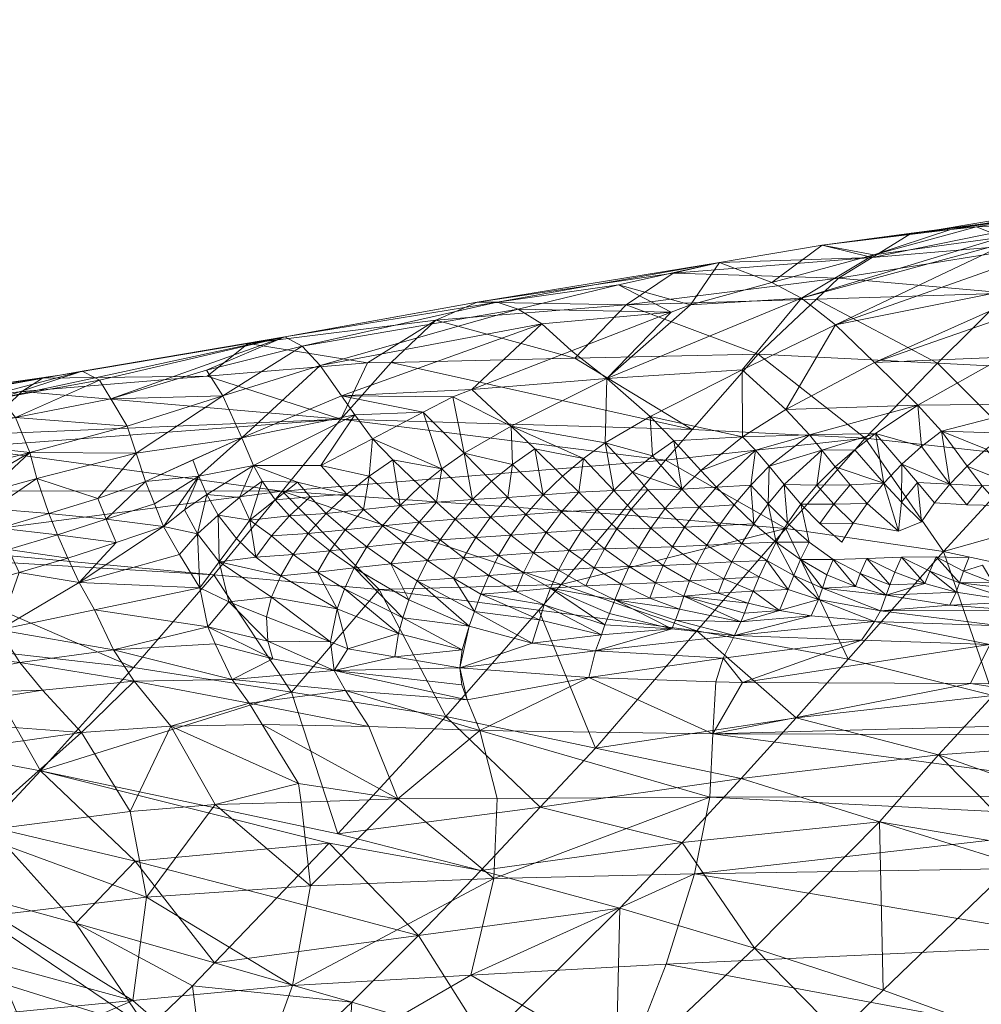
# Model space of a CAD drawing. Header units: millimetres. Extents: x -1219 to 1219, y -1219 to 1219.
# Tile 33 of 53: x 30 to 40, y 2 to 12. Entities that reach past the tile are written whole.
import ezdxf

# ---------------------------------------------------------------- set-up
doc = ezdxf.new("R2010")
doc.units = ezdxf.units.MM
doc.layers.add('A-DOOR', color=31, linetype='Continuous')
doc.layers.add('G-IMPT', color=8, linetype='Continuous')

# ---------------------------------------------------------------- blocks, each defined once
blk = doc.blocks.new('AJsmall2 - 3D View - _3D__dwg_AJsmall_AJsmall_193151 - AJsmall_AJsmall_193151-193211-_3D_-3459-View 1')
at = {"layer": 'G-IMPT', "lineweight": 9}
mesh = blk.add_polyface(dxfattribs=at)
corners = [(41.596, 11.751, 99.804), (40.478, 11.566, 100.133), (42.08, 11.622, 101.94), (40.747, 11.456, 101.2), (40.85, 11.415, 101.604), (41.039, 11.259, 102.28), (41.349, 11.004, 103.388), (40.81, 10.869, 93.707), (38.792, 10.806, 94.136), (39.026, 11.026, 94.842), (40.206, 11.54, 99.088), (41.52, 11.425, 95.566), (39.379, 11.244, 96.066), (42.182, 11.812, 97.481), (39.794, 11.5, 97.503), (39.939, 11.514, 98.06), (42.474, 11.938, 98.463), (40.068, 10.13, 91.884), (41.92, 10.036, 91.503), (42.783, 10.807, 93.236), (40.763, 10.194, 104.836), (41.704, 10.652, 104.492), (41.509, 10.872, 103.96), (38.718, 9.375, 104.852), (39.414, 9.388, 105.267), (39.861, 9.689, 105.126), (39.403, 10.136, 104.043), (38.993, 10.535, 102.947), (40.109, 9.413, 105.662), (39.897, 9.252, 105.721), (40.198, 8.856, 106.195), (41.222, 9.701, 105.919), (41.268, 9.248, 106.515), (41.473, 9.42, 106.451), (41.577, 8.844, 106.973), (41.75, 9.035, 106.959), (41.94, 9.214, 106.914), (40.38, 9.045, 106.179), (40.579, 9.225, 106.134), (40.79, 9.394, 106.069), (39.693, 9.067, 105.767), (41.07, 9.051, 106.567), (39.396, 11.271, 100.442), (38.635, 10.814, 101.847), (42.109, 10.193, 105.598), (42.338, 9.934, 106.224), (41.05, 9.147, 89.867), (39.305, 9.34, 90.221), (38.851, 11.374, 98.336)]
mesh.append_faces([[corners[k] for k in face] for face in [(0, 1, 2), (2, 1, 3), (2, 3, 4), (4, 5, 2), (2, 5, 6), (7, 8, 9), (10, 1, 0), (7, 9, 11), (11, 9, 12), (13, 11, 12), (13, 12, 14), (13, 14, 15), (16, 13, 15), (16, 15, 10), (10, 0, 16), (17, 8, 7), (17, 7, 18), (19, 7, 11), (20, 21, 22), (23, 24, 25), (26, 20, 22), (26, 22, 6), (26, 6, 27), (28, 29, 30), (31, 32, 33), (33, 32, 34), (33, 35, 36), (31, 20, 25), (25, 20, 26), (28, 37, 38), (28, 38, 39), (24, 40, 29), (24, 29, 25), (25, 29, 28), (25, 28, 31), (31, 28, 39), (31, 39, 32), (32, 39, 41), (1, 42, 3), (3, 42, 43), (3, 43, 4), (4, 43, 27), (4, 27, 5), (5, 27, 6), (21, 20, 44), (44, 20, 31), (45, 31, 33), (46, 47, 17), (46, 17, 18), (10, 15, 48), (42, 1, 10), (42, 10, 48), (15, 14, 48), (48, 14, 12)]])
mesh = blk.add_polyface(dxfattribs=at)
corners = [(38.177, 10.226, 92.273), (38.792, 10.806, 94.136), (40.068, 10.13, 91.884), (38.453, 8.852, 105.166), (38.629, 8.646, 105.368), (38.797, 8.845, 105.39), (38.295, 9.044, 104.937), (38.848, 9.214, 105.12), (38.013, 9.355, 104.437), (38.149, 9.212, 104.692), (38.718, 9.375, 104.852), (37.039, 9.568, 103.499), (37.291, 9.311, 104.033), (37.574, 8.999, 104.535), (38.988, 9.036, 105.373), (39.195, 9.218, 105.329), (38.471, 9.643, 104.313), (39.861, 9.689, 105.126), (38.009, 10.06, 103.237), (39.396, 11.271, 100.442), (38.321, 10.979, 100.749), (38.635, 10.814, 101.847), (37.464, 10.746, 100.993), (38.974, 8.643, 105.589), (39.146, 8.848, 105.6), (39.502, 8.864, 105.793), (39.414, 9.388, 105.267), (39.403, 10.136, 104.043), (38.993, 10.535, 102.947), (36.585, 9.97, 102.419), (38.283, 8.648, 105.145), (38.101, 8.846, 104.953), (37.738, 8.824, 104.754), (37.375, 8.803, 104.552), (37.066, 9.154, 104.081), (38.468, 8.389, 88.645), (37.203, 9.109, 89.847), (39.305, 9.34, 90.221), (37.483, 9.431, 90.546), (37.283, 11.079, 96.512), (39.379, 11.244, 96.066), (39.026, 11.026, 94.842), (36.786, 10.745, 94.499), (38.851, 11.374, 98.336), (37.771, 11.189, 98.606), (36.706, 10.954, 98.866), (36.247, 10.182, 92.56)]
mesh.append_faces([[corners[k] for k in face] for face in [(0, 1, 2), (3, 4, 5), (6, 3, 7), (8, 9, 10), (11, 12, 8), (8, 12, 13), (8, 13, 9), (3, 5, 7), (7, 5, 14), (7, 14, 15), (16, 10, 17), (10, 16, 8), (8, 16, 18), (8, 18, 11), (19, 20, 21), (21, 20, 22), (5, 23, 24), (5, 24, 14), (14, 24, 25), (14, 25, 15), (7, 15, 26), (10, 7, 26), (7, 10, 6), (6, 10, 9), (17, 27, 16), (16, 27, 28), (16, 28, 18), (18, 28, 21), (18, 21, 29), (29, 21, 22), (30, 3, 6), (30, 6, 31), (31, 6, 9), (31, 9, 32), (32, 9, 13), (32, 13, 33), (33, 13, 12), (33, 12, 34), (35, 36, 37), (36, 38, 37), (37, 38, 0), (37, 0, 2), (39, 40, 41), (39, 41, 42), (20, 19, 43), (20, 43, 44), (22, 20, 44), (22, 44, 45), (41, 1, 42), (42, 1, 0), (44, 43, 40), (44, 40, 39), (46, 0, 38)]])
mesh = blk.add_polyface(dxfattribs=at)
corners = [(36.585, 9.97, 102.419), (36.211, 10.26, 101.306), (35.162, 9.853, 101.568), (37.262, 10.668, 101.044), (35.54, 8.715, 103.482), (35.369, 8.885, 103.266), (35.167, 8.693, 103.259), (36.657, 8.79, 104.113), (37.016, 8.795, 104.336), (36.854, 8.981, 104.109), (37.375, 8.803, 104.552), (34.844, 9.018, 102.804), (35.08, 9.183, 102.772), (35.59, 9.063, 103.244), (35.914, 8.742, 103.695), (36.566, 9.29, 103.611), (35.575, 9.467, 102.669), (36.337, 9.125, 103.656), (35.824, 9.227, 103.201), (36.118, 8.941, 103.687), (37.066, 9.154, 104.081), (36.289, 8.772, 103.901), (34.96, 9.775, 101.619), (37.039, 9.568, 103.499), (38.009, 10.06, 103.237), (36.841, 8.593, 104.309), (37.197, 8.599, 104.534), (37.464, 10.746, 100.993), (37.291, 9.311, 104.033), (36.706, 10.954, 98.866), (35.899, 10.546, 100.224), (35.65, 10.698, 99.112), (35.428, 10.774, 98.008), (37.771, 11.189, 98.606), (35.217, 10.774, 96.921), (36.786, 10.745, 94.499), (38.177, 10.226, 92.273), (36.247, 10.182, 92.56), (37.283, 11.079, 96.512), (34.784, 10.583, 94.825), (34.313, 10.138, 92.847), (33.565, 10.106, 99.521), (37.203, 9.109, 89.847), (36.719, 8.534, 88.928), (33.165, 8.78, 89.301), (37.483, 9.431, 90.546), (33.78, 9.539, 91.013)]
mesh.append_faces([[corners[k] for k in face] for face in [(0, 1, 2), (3, 1, 0), (4, 5, 6), (7, 8, 9), (9, 8, 10), (11, 6, 12), (12, 6, 5), (12, 5, 13), (13, 5, 4), (13, 4, 14), (15, 16, 17), (17, 16, 18), (17, 18, 19), (10, 20, 9), (9, 20, 15), (7, 9, 15), (7, 15, 17), (7, 17, 21), (21, 17, 19), (21, 19, 14), (14, 19, 18), (14, 18, 13), (13, 18, 16), (13, 16, 12), (12, 16, 22), (23, 24, 0), (7, 25, 8), (8, 26, 10), (0, 27, 3), (20, 28, 23), (20, 23, 15), (15, 23, 0), (15, 0, 16), (16, 0, 2), (16, 2, 22), (27, 29, 3), (2, 1, 30), (30, 1, 3), (31, 30, 3), (31, 3, 29), (31, 29, 32), (32, 29, 33), (34, 32, 33), (35, 36, 37), (33, 38, 34), (34, 38, 35), (34, 35, 39), (39, 35, 37), (39, 37, 40), (31, 41, 30), (42, 43, 44), (45, 42, 46), (45, 46, 40), (45, 40, 37)]])
mesh = blk.add_polyface(dxfattribs=at)
corners = [(33.091, 8.69, 101.872), (33.457, 8.72, 102.143), (33.324, 8.877, 101.886), (33.845, 8.749, 102.375), (34.791, 8.667, 103.031), (34.618, 8.833, 102.819), (34.408, 8.631, 102.808), (34.844, 9.018, 102.804), (35.08, 9.183, 102.772), (34.648, 9.612, 101.677), (34.116, 9.334, 101.776), (34.33, 9.113, 102.33), (34.96, 9.775, 101.619), (34.081, 8.938, 102.364), (33.571, 9.05, 101.878), (35.167, 8.693, 103.259), (34.019, 8.587, 102.585), (32.372, 9.992, 93.001), (32.805, 10.337, 95.059), (34.063, 10.133, 92.884), (32.823, 8.474, 101.856), (32.953, 8.887, 101.667), (32.715, 8.714, 101.654), (32.862, 9.053, 101.403), (32.37, 8.746, 101.385), (33.928, 9.586, 101.245), (32.737, 9.342, 100.825), (32.224, 9.112, 100.841), (32.286, 8.94, 101.125), (33.787, 9.785, 100.678), (33.191, 10.406, 97.225), (32.366, 10.055, 98.45), (33.375, 10.31, 98.361), (32.54, 9.786, 99.635), (33.565, 10.106, 99.521), (34.784, 10.583, 94.825), (34.313, 10.138, 92.847), (35.217, 10.774, 96.921), (35.428, 10.774, 98.008), (35.65, 10.698, 99.112), (35.899, 10.546, 100.224), (35.162, 9.853, 101.568), (33.78, 9.539, 91.013), (37.203, 9.109, 89.847), (33.165, 8.78, 89.301)]
mesh.append_faces([[corners[k] for k in face] for face in [(0, 1, 2), (2, 1, 3), (4, 5, 6), (7, 8, 9), (7, 9, 10), (7, 10, 11), (8, 12, 9), (13, 11, 10), (13, 10, 14), (13, 14, 3), (7, 4, 15), (4, 7, 5), (11, 5, 7), (5, 11, 6), (6, 11, 13), (6, 13, 16), (16, 13, 3), (17, 18, 19), (20, 0, 21), (20, 21, 22), (0, 2, 21), (23, 21, 2), (22, 21, 23), (22, 23, 24), (14, 10, 25), (14, 25, 23), (26, 27, 28), (25, 26, 23), (23, 26, 28), (23, 28, 24), (29, 9, 12), (30, 31, 32), (32, 31, 33), (32, 33, 34), (34, 33, 26), (34, 26, 29), (29, 26, 25), (29, 25, 9), (9, 25, 10), (35, 36, 19), (35, 19, 18), (37, 35, 18), (37, 18, 30), (38, 37, 30), (38, 30, 32), (39, 38, 32), (39, 32, 34), (40, 34, 29), (40, 29, 41), (41, 29, 12), (42, 17, 19), (42, 19, 36), (43, 44, 42)]])
mesh = blk.add_polyface(dxfattribs=at)
corners = [(30.421, 9.83, 93.136), (30.637, 9.973, 94.144), (32.372, 9.992, 93.001), (32.805, 10.337, 95.059), (31.915, 8.409, 101.237), (32.134, 8.584, 101.335), (32.286, 8.94, 101.125), (31.818, 8.649, 101.005), (32.224, 9.112, 100.841), (31.724, 8.883, 100.779), (32.54, 9.786, 99.635), (31.53, 9.467, 99.606), (31.625, 9.181, 100.183), (32.737, 9.342, 100.825), (32.37, 8.746, 101.385), (32.272, 8.33, 101.526), (32.366, 10.055, 98.45), (31.359, 9.754, 98.421), (30.821, 10.004, 95.138), (31.056, 10.044, 96.409), (33.191, 10.406, 97.225), (31.193, 9.974, 97.293), (31.24, 9.95, 97.594), (33.165, 8.78, 89.301), (32.444, 7.901, 87.713), (28.936, 8.225, 88.147), (33.78, 9.539, 91.013), (29.419, 8.785, 89.574), (29.812, 9.241, 90.736), (29.953, 9.377, 91.29), (30.355, 9.559, 98.29), (30.191, 9.76, 97.202), (30.797, 8.32, 100.521), (31.416, 8.239, 100.948), (31.309, 8.485, 100.799), (31.223, 8.703, 100.599), (30.58, 8.915, 99.933), (30.705, 8.545, 100.367), (30.11, 8.596, 99.947), (30.186, 8.392, 100.11), (30.506, 9.188, 99.393), (30.056, 8.772, 99.74), (29.169, 9.548, 97.043), (29.005, 9.678, 96.02)]
mesh.append_faces([[corners[k] for k in face] for face in [(0, 1, 2), (2, 1, 3), (4, 5, 6), (4, 6, 7), (6, 8, 9), (6, 9, 7), (10, 11, 12), (10, 12, 13), (13, 12, 9), (13, 9, 8), (14, 6, 5), (14, 5, 15), (15, 5, 4), (10, 16, 17), (10, 17, 11), (1, 18, 3), (3, 18, 19), (3, 19, 20), (20, 19, 21), (20, 21, 22), (20, 22, 17), (20, 17, 16), (23, 24, 25), (0, 2, 26), (25, 27, 23), (23, 27, 28), (23, 28, 26), (26, 28, 29), (26, 29, 0), (11, 17, 30), (22, 21, 31), (31, 21, 19), (32, 33, 34), (9, 12, 35), (35, 12, 36), (35, 36, 37), (37, 36, 38), (37, 38, 39), (34, 33, 4), (34, 4, 7), (34, 7, 9), (39, 32, 37), (37, 32, 34), (37, 34, 35), (35, 34, 9), (30, 40, 11), (41, 38, 36), (41, 36, 40), (40, 36, 12), (40, 12, 11), (17, 22, 30), (30, 22, 31), (42, 31, 19), (43, 19, 18)]])
mesh = blk.add_polyface(dxfattribs=at)
corners = [(29.326, 9.318, 98.064), (29.462, 8.918, 99.067), (30.506, 9.188, 99.393), (28.942, 8.774, 98.878), (28.279, 9.071, 97.793), (27.826, 8.727, 98.081), (28.35, 8.88, 98.25), (27.925, 8.446, 98.452), (28.428, 8.618, 98.673), (27.989, 8.278, 98.603), (30.186, 8.392, 100.11), (30.11, 8.596, 99.947), (29.594, 8.438, 99.702), (29.675, 8.234, 99.832), (29.094, 8.27, 99.431), (29.536, 8.619, 99.523), (30.056, 8.772, 99.74), (29.028, 8.456, 99.281), (28.538, 8.282, 99.014), (30.355, 9.559, 98.29), (29.169, 9.548, 97.043), (28.131, 9.341, 96.843), (29.005, 9.678, 96.02), (27.083, 9.106, 96.625), (30.191, 9.76, 97.202), (31.056, 10.044, 96.409), (30.821, 10.004, 95.138), (28.824, 9.717, 95.028), (30.637, 9.973, 94.144), (26.927, 9.29, 95.724), (26.77, 9.368, 94.804), (28.441, 9.586, 93.068), (30.421, 9.83, 93.136), (27.434, 8.256, 98.214), (27.365, 8.416, 98.072), (27.309, 8.557, 97.902), (27.227, 8.787, 97.504), (29.953, 9.377, 91.29), (28.936, 8.225, 88.147), (25.579, 8.712, 89.614), (29.419, 8.785, 89.574), (29.812, 9.241, 90.736), (26.021, 9.086, 91.277), (26.415, 9.336, 92.999)]
mesh.append_faces([[corners[k] for k in face] for face in [(0, 1, 2), (1, 0, 3), (4, 5, 6), (6, 5, 7), (6, 7, 8), (8, 7, 9), (10, 11, 12), (10, 12, 13), (13, 12, 14), (15, 16, 2), (15, 2, 1), (15, 1, 17), (17, 1, 3), (17, 3, 18), (2, 19, 0), (20, 0, 19), (0, 20, 21), (21, 20, 22), (18, 14, 17), (17, 14, 12), (17, 12, 15), (15, 12, 11), (15, 11, 16), (22, 23, 21), (4, 21, 23), (21, 4, 0), (0, 4, 6), (0, 6, 3), (3, 6, 8), (3, 8, 18), (18, 8, 9), (19, 24, 20), (20, 25, 22), (22, 26, 27), (27, 26, 28), (29, 23, 22), (30, 29, 22), (30, 22, 27), (30, 27, 31), (31, 27, 28), (31, 28, 32), (33, 9, 7), (34, 7, 5), (34, 5, 35), (35, 5, 4), (35, 4, 36), (23, 36, 4), (31, 32, 37), (38, 39, 40), (41, 40, 39), (37, 41, 42), (37, 42, 43), (37, 43, 31)]])
mesh = blk.add_polyface(dxfattribs=at)
corners = [(37.176, 7.998, 104.454), (37.097, 7.816, 104.274), (37.454, 7.835, 104.496), (37.533, 8.014, 104.673), (37.818, 7.859, 104.701), (37.9, 8.035, 104.87), (38.188, 7.879, 104.89), (38.268, 8.052, 105.062), (37.275, 8.194, 104.597), (37.636, 8.211, 104.808), (38.005, 8.231, 104.999), (38.367, 8.243, 105.201), (38.133, 8.438, 105.091), (37.768, 8.421, 104.895), (37.402, 8.401, 104.695), (37.924, 8.636, 104.941), (37.558, 8.613, 104.744), (37.197, 8.599, 104.534), (39.205, 7.777, 105.29), (39.254, 7.913, 105.511), (38.969, 8.063, 105.494), (39.322, 8.073, 105.696), (39.328, 8.653, 105.787), (39.146, 8.848, 105.6), (38.974, 8.643, 105.589), (39.179, 8.444, 105.741), (38.829, 8.44, 105.532), (37.375, 8.803, 104.552), (37.738, 8.824, 104.754), (38.101, 8.846, 104.953), (38.283, 8.648, 105.145), (38.486, 8.443, 105.305), (38.714, 8.244, 105.423), (38.629, 8.646, 105.368), (38.797, 8.845, 105.39), (38.854, 7.76, 105.08), (38.903, 7.901, 105.302), (38.623, 8.06, 105.272), (38.552, 7.893, 105.087), (38.453, 8.852, 105.166), (39.058, 8.245, 105.644), (38.495, 7.746, 104.877), (38.468, 8.389, 88.645), (36.719, 8.534, 88.928), (37.203, 9.109, 89.847), (40.132, 8.144, 88.36), (39.305, 9.34, 90.221)]
mesh.append_faces([[corners[k] for k in face] for face in [(0, 1, 2), (0, 2, 3), (3, 2, 4), (3, 4, 5), (5, 4, 6), (5, 6, 7), (3, 8, 0), (8, 3, 9), (5, 9, 3), (9, 5, 10), (7, 10, 5), (10, 7, 11), (11, 12, 10), (13, 10, 12), (10, 13, 9), (14, 9, 13), (9, 14, 8), (12, 15, 13), (13, 15, 16), (13, 16, 14), (14, 16, 17), (18, 19, 20), (20, 19, 21), (22, 23, 24), (22, 24, 25), (25, 24, 26), (27, 17, 16), (27, 16, 28), (28, 16, 15), (28, 15, 29), (29, 15, 12), (29, 12, 30), (30, 12, 11), (30, 11, 31), (31, 11, 32), (33, 26, 24), (33, 24, 34), (35, 36, 37), (35, 37, 38), (20, 36, 18), (36, 20, 37), (32, 33, 31), (31, 33, 39), (31, 39, 30), (40, 25, 26), (20, 32, 37), (11, 37, 32), (37, 11, 38), (38, 11, 7), (41, 38, 7), (41, 7, 6), (42, 43, 44), (45, 42, 46)]])
mesh = blk.add_polyface(dxfattribs=at)
corners = [(39.899, 8.459, 106.112), (40.037, 8.658, 106.174), (39.855, 8.871, 105.986), (41.735, 7.852, 106.529), (41.771, 7.955, 106.764), (41.467, 8.089, 106.794), (41.41, 7.951, 106.598), (41.366, 7.841, 106.377), (41.07, 8.005, 106.543), (39.934, 7.809, 105.651), (39.985, 7.938, 105.865), (39.689, 8.085, 105.871), (39.617, 7.927, 105.693), (39.322, 8.073, 105.696), (39.254, 7.913, 105.511), (39.564, 7.795, 105.481), (39.502, 8.864, 105.793), (39.146, 8.848, 105.6), (39.328, 8.653, 105.787), (40.541, 8.001, 106.263), (40.342, 7.937, 106.054), (40.651, 7.819, 106.022), (40.052, 8.089, 106.053), (40.299, 7.817, 105.826), (40.198, 8.856, 106.195), (39.897, 9.252, 105.721), (39.693, 9.067, 105.767), (39.414, 9.388, 105.267), (39.195, 9.218, 105.329), (41.696, 8.521, 107.124), (41.577, 8.844, 106.973), (41.425, 8.642, 106.95), (40.579, 9.225, 106.134), (40.38, 9.045, 106.179), (40.886, 8.842, 106.596), (40.538, 8.839, 106.404), (40.721, 8.631, 106.589), (41.237, 8.343, 106.84), (41.236, 8.855, 106.777), (41.075, 8.641, 106.768), (41.75, 9.035, 106.959), (41.473, 9.42, 106.451), (40.377, 8.639, 106.388), (40.109, 9.413, 105.662), (40.79, 9.394, 106.069), (41.07, 9.051, 106.567), (41.268, 9.248, 106.515), (41.002, 7.827, 106.213), (39.687, 8.665, 105.973), (39.658, 8.36, 105.974), (40.78, 8.151, 106.546), (40.689, 7.933, 106.258), (40.399, 8.08, 106.256), (39.179, 8.444, 105.741), (40.132, 8.144, 88.36), (41.05, 9.147, 89.867), (42.707, 8.871, 89.432), (41.719, 7.806, 88.033), (39.305, 9.34, 90.221)]
mesh.append_faces([[corners[k] for k in face] for face in [(0, 1, 2), (3, 4, 5), (3, 6, 7), (7, 6, 8), (9, 10, 11), (9, 11, 12), (13, 14, 15), (16, 17, 18), (19, 20, 21), (22, 10, 23), (10, 22, 11), (24, 25, 26), (27, 28, 16), (29, 30, 31), (32, 33, 34), (34, 33, 35), (34, 35, 36), (37, 38, 39), (39, 38, 34), (39, 34, 36), (40, 30, 29), (30, 40, 41), (42, 36, 35), (42, 35, 24), (24, 35, 33), (24, 33, 43), (44, 32, 34), (44, 34, 45), (45, 34, 38), (16, 26, 27), (46, 45, 30), (30, 45, 38), (30, 38, 31), (8, 47, 7), (2, 48, 0), (0, 48, 49), (11, 13, 12), (15, 12, 13), (47, 8, 50), (47, 50, 51), (23, 20, 22), (22, 20, 52), (1, 42, 24), (1, 24, 2), (26, 2, 24), (48, 2, 26), (48, 26, 16), (49, 48, 16), (49, 16, 18), (49, 18, 53), (54, 55, 56), (54, 56, 57), (54, 58, 55)]])
mesh = blk.add_polyface(dxfattribs=at)
corners = [(33.05, 8.31, 102.041), (32.823, 8.474, 101.856), (32.886, 8.085, 101.93), (33.279, 8.115, 102.187), (33.15, 7.89, 102.046), (33.537, 7.927, 102.305), (32.682, 8.284, 101.75), (32.5, 8.038, 101.611), (34.695, 8.051, 103.029), (34.967, 7.866, 103.113), (35.074, 8.078, 103.259), (34.829, 8.269, 103.14), (34.444, 8.237, 102.914), (34.606, 8.456, 102.99), (34.219, 8.417, 102.766), (34.408, 8.631, 102.808), (34.019, 8.587, 102.585), (34.584, 7.837, 102.885), (34.308, 8.016, 102.802), (34.055, 8.196, 102.686), (33.828, 8.373, 102.536), (33.628, 8.547, 102.354), (33.819, 7.751, 102.397), (33.922, 7.972, 102.561), (33.667, 8.152, 102.441), (33.439, 8.336, 102.291), (33.24, 8.521, 102.112), (34.791, 8.667, 103.031), (34.987, 8.485, 103.217), (35.204, 8.294, 103.373), (35.167, 8.693, 103.259), (33.845, 8.749, 102.375), (33.457, 8.72, 102.143), (33.091, 8.69, 101.872), (32.715, 8.714, 101.654), (32.488, 8.529, 101.609), (32.37, 8.746, 101.385), (32.272, 8.33, 101.526), (32.444, 7.901, 87.713), (33.165, 8.78, 89.301), (34.184, 7.746, 87.565), (36.102, 7.799, 87.755)]
mesh.append_faces([[corners[k] for k in face] for face in [(0, 1, 2), (3, 0, 2), (3, 2, 4), (5, 3, 4), (1, 6, 2), (2, 6, 7), (4, 2, 7), (8, 9, 10), (8, 10, 11), (12, 8, 11), (12, 11, 13), (14, 12, 13), (14, 13, 15), (16, 14, 15), (17, 9, 8), (18, 17, 8), (18, 8, 12), (19, 18, 12), (19, 12, 14), (20, 19, 14), (20, 14, 16), (21, 20, 16), (5, 22, 23), (5, 23, 24), (3, 5, 24), (3, 24, 25), (0, 3, 25), (0, 25, 26), (1, 0, 26), (27, 15, 13), (28, 27, 13), (28, 13, 11), (29, 28, 11), (23, 18, 19), (24, 23, 19), (24, 19, 20), (25, 24, 20), (25, 20, 21), (26, 25, 21), (27, 28, 30), (16, 31, 21), (32, 21, 31), (21, 32, 26), (33, 26, 32), (26, 33, 1), (1, 34, 35), (1, 35, 6), (7, 6, 35), (34, 36, 35), (35, 36, 37), (35, 37, 7), (38, 39, 40), (41, 40, 39)]])
mesh = blk.add_polyface(dxfattribs=at)
corners = [(34.967, 7.866, 103.113), (35.34, 7.893, 103.347), (35.074, 8.078, 103.259), (35.204, 8.294, 103.373), (34.829, 8.269, 103.14), (35.444, 8.104, 103.496), (35.706, 7.922, 103.583), (36.076, 7.95, 103.805), (36.363, 7.783, 103.846), (36.451, 7.972, 104.013), (36.735, 7.801, 104.055), (36.818, 7.986, 104.228), (37.097, 7.816, 104.274), (37.176, 7.998, 104.454), (35.812, 8.131, 103.726), (36.186, 8.157, 103.937), (36.559, 8.174, 104.147), (36.921, 8.184, 104.369), (37.275, 8.194, 104.597), (37.046, 8.391, 104.473), (37.402, 8.401, 104.695), (36.689, 8.384, 104.246), (36.321, 8.37, 104.031), (35.946, 8.347, 103.824), (35.573, 8.319, 103.606), (37.197, 8.599, 104.534), (36.841, 8.593, 104.309), (36.479, 8.584, 104.088), (36.106, 8.562, 103.88), (35.731, 8.534, 103.67), (35.359, 8.509, 103.448), (35.167, 8.693, 103.259), (35.54, 8.715, 103.482), (35.914, 8.742, 103.695), (36.289, 8.772, 103.901), (36.657, 8.79, 104.113), (37.016, 8.795, 104.336), (35.991, 7.758, 103.633), (34.987, 8.485, 103.217), (36.102, 7.799, 87.755), (36.719, 8.534, 88.928), (38.468, 8.389, 88.645), (33.165, 8.78, 89.301)]
mesh.append_faces([[corners[k] for k in face] for face in [(0, 1, 2), (3, 4, 2), (5, 3, 2), (5, 2, 1), (6, 5, 1), (7, 8, 9), (9, 10, 11), (11, 12, 13), (14, 7, 15), (9, 15, 7), (15, 9, 16), (11, 16, 9), (16, 11, 17), (13, 17, 11), (17, 13, 18), (19, 18, 20), (18, 19, 17), (21, 17, 19), (17, 21, 16), (22, 16, 21), (16, 22, 15), (23, 15, 22), (15, 23, 14), (24, 14, 23), (20, 25, 19), (19, 25, 26), (19, 26, 21), (27, 21, 26), (21, 27, 22), (28, 22, 27), (22, 28, 23), (29, 23, 28), (23, 29, 24), (30, 24, 29), (31, 30, 32), (29, 32, 30), (32, 29, 33), (28, 33, 29), (33, 28, 34), (34, 28, 27), (34, 27, 35), (35, 27, 26), (36, 26, 25), (6, 37, 7), (6, 7, 14), (5, 6, 14), (5, 14, 24), (3, 5, 24), (3, 24, 30), (38, 3, 30), (38, 30, 31), (39, 40, 41), (42, 40, 39)]])
mesh = blk.add_polyface(dxfattribs=at)
corners = [(32.272, 8.33, 101.526), (32.082, 8.115, 101.357), (32.296, 7.763, 101.457), (32.5, 8.038, 101.611), (31.915, 8.409, 101.237), (28.839, 8.113, 87.933), (28.936, 8.225, 88.147), (32.444, 7.901, 87.713), (31.599, 6.923, 86.24), (29.891, 7.115, 86.318), (30.18, 7.319, 99.863), (31.186, 7.53, 100.62), (31.025, 7.819, 100.669), (30.394, 7.925, 100.287), (29.897, 7.782, 99.943), (29.223, 7.115, 99.134), (30.282, 8.165, 100.223), (30.905, 8.075, 100.623), (30.797, 8.32, 100.521), (31.416, 8.239, 100.948), (29.675, 8.234, 99.832), (30.186, 8.392, 100.11), (31.605, 6.779, 100.103), (30.64, 6.683, 99.425), (31.051, 6.24, 98.694), (32.379, 7.353, 101.266), (32.636, 6.796, 100.639), (32.456, 7.171, 101.083), (31.387, 7.111, 100.449), (30.401, 6.977, 99.71), (31.735, 4.505, 95.493), (32.457, 5.479, 97.453), (31.563, 5.405, 97.103), (31.991, 6.306, 99.233), (28.619, 6.621, 98.173), (28.867, 6.401, 97.945), (29.288, 5.988, 97.421), (29.869, 5.188, 96.203), (32.817, 6.549, 100.158), (33.262, 6.662, 86.155), (30.616, 5.833, 84.903), (33.659, 5.072, 84.826), (31.614, 4.882, 84.347), (30.07, 5.247, 84.292), (30.99, 4.23, 83.849), (29.492, 4.641, 83.714), (28.995, 6.141, 84.915)]
mesh.append_faces([[corners[k] for k in face] for face in [(0, 1, 2), (2, 3, 0), (0, 4, 1), (5, 6, 7), (7, 8, 5), (5, 8, 9), (10, 11, 12), (12, 13, 10), (10, 13, 14), (10, 14, 15), (16, 17, 18), (18, 17, 19), (12, 11, 2), (12, 2, 1), (12, 1, 4), (20, 16, 21), (21, 16, 18), (4, 19, 12), (12, 19, 17), (12, 17, 13), (16, 13, 17), (13, 16, 14), (14, 16, 20), (22, 23, 24), (25, 2, 11), (26, 27, 28), (28, 27, 25), (26, 28, 22), (22, 28, 29), (22, 29, 23), (15, 29, 10), (10, 29, 28), (10, 28, 11), (11, 28, 25), (30, 31, 32), (32, 31, 33), (29, 34, 23), (23, 35, 24), (24, 36, 37), (37, 30, 32), (37, 32, 24), (33, 24, 32), (24, 33, 22), (22, 33, 38), (22, 38, 26), (39, 40, 8), (40, 41, 42), (40, 42, 43), (43, 42, 44), (43, 44, 45), (43, 46, 40), (40, 46, 9), (40, 9, 8)]])
mesh = blk.add_polyface(dxfattribs=at)
corners = [(38.854, 7.76, 105.08), (38.814, 7.641, 104.841), (39.468, 7.522, 104.732), (37.035, 7.653, 104.069), (37.348, 7.538, 104.057), (37.395, 7.676, 104.287), (37.997, 7.406, 103.98), (37.93, 7.26, 103.482), (37.267, 7.329, 103.575), (36.464, 7.099, 102.677), (37.306, 7.422, 103.817), (36.667, 7.636, 103.858), (36.818, 7.986, 104.228), (36.735, 7.801, 104.055), (37.097, 7.816, 104.274), (38.552, 7.893, 105.087), (38.495, 7.746, 104.877), (38.404, 7.525, 104.415), (38.738, 7.469, 104.353), (39.404, 7.407, 104.23), (38.125, 7.729, 104.69), (38.074, 7.602, 104.467), (38.033, 7.496, 104.228), (39.205, 7.777, 105.29), (38.903, 7.901, 105.302), (37.756, 7.705, 104.497), (36.393, 6.818, 101.699), (37.733, 6.773, 101.554), (37.809, 7.023, 102.508), (38.013, 6.764, 101.523), (39.267, 7.211, 103.266), (38.188, 7.879, 104.89), (37.818, 7.859, 104.701), (37.454, 7.835, 104.496), (38.468, 8.389, 88.645), (37.532, 7.31, 87.222), (36.102, 7.799, 87.755), (40.079, 6.003, 86.302), (37.998, 5.752, 85.916), (38.579, 6.393, 86.446), (36.463, 6.075, 85.993), (39.127, 7.011, 87.028), (37.668, 5.556, 97.938), (37.702, 6.223, 99.708), (35.245, 6.258, 99.84), (40.416, 6.754, 101.241)]
mesh.append_faces([[corners[k] for k in face] for face in [(0, 1, 2), (3, 4, 5), (5, 4, 6), (7, 8, 9), (7, 10, 8), (8, 10, 11), (12, 13, 14), (1, 0, 15), (1, 15, 16), (1, 16, 17), (4, 3, 11), (4, 11, 10), (4, 10, 6), (6, 10, 7), (18, 6, 7), (19, 18, 7), (16, 20, 17), (17, 20, 21), (17, 21, 22), (0, 23, 24), (20, 25, 21), (21, 25, 5), (21, 5, 22), (6, 22, 5), (17, 22, 6), (18, 17, 6), (17, 18, 1), (1, 18, 19), (26, 27, 28), (28, 27, 29), (30, 28, 29), (30, 19, 7), (30, 7, 28), (28, 7, 9), (28, 9, 26), (16, 31, 20), (20, 31, 32), (20, 32, 25), (25, 32, 33), (25, 33, 5), (5, 33, 14), (5, 14, 3), (3, 14, 13), (34, 35, 36), (37, 38, 39), (39, 38, 40), (39, 40, 35), (39, 35, 41), (41, 35, 34), (42, 43, 44), (45, 29, 43), (29, 27, 43), (43, 27, 26)]])
mesh = blk.add_polyface(dxfattribs=at)
corners = [(41.704, 7.772, 106.287), (41.735, 7.852, 106.529), (41.366, 7.841, 106.377), (40.928, 7.615, 105.439), (42.319, 7.636, 105.627), (41.645, 7.664, 105.794), (40.263, 7.718, 105.585), (39.985, 7.938, 105.865), (39.934, 7.809, 105.651), (40.974, 7.739, 105.961), (40.299, 7.817, 105.826), (39.254, 7.913, 105.511), (39.205, 7.777, 105.29), (39.526, 7.686, 105.243), (39.564, 7.795, 105.481), (40.868, 7.529, 104.943), (40.196, 7.579, 105.094), (39.468, 7.522, 104.732), (38.854, 7.76, 105.08), (38.814, 7.641, 104.841), (39.404, 7.407, 104.23), (40.735, 7.362, 103.99), (40.617, 7.164, 103.046), (39.267, 7.211, 103.266), (38.013, 6.764, 101.523), (40.416, 6.754, 101.241), (43.132, 6.743, 100.923), (41.002, 7.827, 106.213), (39.617, 7.927, 105.693), (42.196, 7.489, 104.689), (40.689, 7.933, 106.258), (40.651, 7.819, 106.022), (40.342, 7.937, 106.054), (40.079, 6.003, 86.302), (40.653, 6.629, 86.823), (42.092, 6.149, 86.631), (39.457, 5.297, 85.878), (37.998, 5.752, 85.916), (38.579, 6.393, 86.446), (39.127, 7.011, 87.028), (40.132, 8.144, 88.36), (41.719, 7.806, 88.033), (42.369, 6.446, 86.818), (41.045, 5.026, 85.922), (41.49, 5.504, 86.223), (38.468, 8.389, 88.645), (42.478, 5.314, 97.065), (42.597, 5.575, 97.71), (37.668, 5.556, 97.938), (37.702, 6.223, 99.708), (42.956, 6.364, 99.659), (42.887, 6.212, 99.285)]
mesh.append_faces([[corners[k] for k in face] for face in [(0, 1, 2), (3, 4, 5), (6, 7, 8), (5, 9, 3), (3, 9, 10), (3, 10, 6), (11, 12, 13), (11, 13, 14), (6, 10, 7), (15, 16, 17), (17, 16, 13), (17, 13, 18), (18, 13, 12), (19, 20, 17), (17, 20, 21), (17, 21, 15), (22, 23, 24), (22, 24, 25), (22, 25, 26), (2, 27, 9), (0, 2, 9), (0, 9, 5), (28, 14, 8), (8, 14, 13), (6, 8, 13), (6, 13, 16), (6, 16, 3), (3, 16, 15), (3, 15, 29), (29, 15, 21), (29, 21, 22), (22, 21, 20), (22, 20, 23), (9, 27, 30), (9, 30, 31), (9, 31, 10), (10, 31, 32), (33, 34, 35), (33, 36, 37), (34, 33, 38), (34, 38, 39), (34, 39, 40), (40, 41, 34), (34, 41, 42), (34, 42, 35), (43, 36, 33), (43, 33, 44), (35, 44, 33), (39, 45, 40), (46, 47, 48), (47, 49, 48), (50, 25, 49), (50, 49, 51), (51, 49, 47)]])
mesh = blk.add_polyface(dxfattribs=at)
corners = [(28.839, 8.113, 87.933), (29.891, 7.115, 86.318), (28.146, 7.311, 86.397), (28.066, 8.096, 98.724), (28.158, 7.905, 98.811), (28.616, 8.091, 99.133), (28.094, 7.176, 98.461), (29.223, 7.115, 99.134), (28.961, 7.477, 99.225), (29.897, 7.782, 99.943), (29.419, 7.634, 99.59), (29.675, 8.234, 99.832), (29.094, 8.27, 99.431), (29.183, 8.066, 99.531), (28.715, 7.889, 99.206), (28.267, 7.709, 98.858), (28.538, 8.282, 99.014), (27.989, 8.278, 98.603), (26.772, 6.366, 96.717), (28.393, 6.866, 98.32), (27.01, 7.166, 97.736), (27.836, 7.528, 98.493), (27.612, 7.9, 98.413), (27.517, 8.083, 98.328), (27.172, 7.696, 98.087), (27.434, 8.256, 98.214), (28.619, 6.621, 98.173), (28.644, 4.033, 94.152), (29.869, 5.188, 96.203), (28.265, 4.833, 95.122), (27.651, 5.589, 96.008), (29.288, 5.988, 97.421), (27.246, 5.971, 96.394), (28.867, 6.401, 97.945), (30.401, 6.977, 99.71), (30.64, 6.683, 99.425), (31.051, 6.24, 98.694), (26.091, 4.978, 94.499), (28.995, 6.141, 84.915), (27.962, 5.034, 83.639), (26.726, 5.77, 84.028), (27.299, 6.392, 84.984), (29.492, 4.641, 83.714), (27.4, 4.451, 83.041), (30.07, 5.247, 84.292), (28.936, 8.225, 88.147), (25.082, 8.196, 88.028)]
mesh.append_faces([[corners[k] for k in face] for face in [(0, 1, 2), (3, 4, 5), (6, 7, 8), (7, 9, 10), (7, 10, 8), (11, 12, 13), (13, 12, 5), (13, 5, 14), (14, 5, 4), (14, 4, 15), (3, 5, 16), (16, 5, 12), (16, 17, 3), (6, 18, 19), (6, 19, 7), (20, 21, 22), (20, 6, 21), (22, 23, 24), (9, 11, 10), (10, 11, 13), (10, 13, 8), (8, 13, 14), (8, 14, 6), (6, 14, 15), (6, 15, 21), (21, 15, 4), (21, 4, 22), (22, 4, 3), (23, 22, 3), (23, 3, 17), (25, 23, 17), (7, 19, 26), (27, 28, 29), (30, 31, 32), (32, 31, 33), (18, 32, 33), (18, 33, 26), (18, 26, 19), (34, 7, 26), (35, 26, 33), (36, 33, 31), (28, 31, 30), (28, 30, 29), (29, 30, 37), (2, 1, 38), (39, 40, 38), (38, 40, 41), (38, 41, 2), (42, 43, 39), (44, 42, 39), (44, 39, 38), (45, 0, 46), (0, 2, 46)]])
mesh = blk.add_polyface(dxfattribs=at)
corners = [(34.434, 7.448, 102.505), (34.498, 7.635, 102.708), (33.922, 7.972, 102.561), (33.051, 7.663, 101.877), (32.999, 7.458, 101.65), (33.672, 7.193, 101.779), (34.351, 7.037, 101.81), (34.39, 7.28, 102.284), (33.855, 7.121, 101.814), (33.744, 7.54, 102.206), (32.601, 7.614, 101.574), (32.5, 8.038, 101.611), (32.296, 7.763, 101.457), (33.537, 7.927, 102.305), (33.15, 7.89, 102.046), (33.819, 7.751, 102.397), (35.059, 7.111, 102.298), (34.584, 7.837, 102.885), (34.308, 8.016, 102.802), (33.712, 6.891, 101.331), (32.954, 6.324, 99.618), (33.334, 5.701, 98.124), (34.382, 5.538, 97.875), (34.078, 6.302, 99.805), (32.817, 6.549, 100.158), (33.013, 7.202, 101.481), (32.379, 7.353, 101.266), (32.456, 7.171, 101.083), (33.065, 7.014, 101.258), (32.636, 6.796, 100.639), (33.83, 6.681, 100.824), (35.111, 6.582, 100.821), (35.056, 6.74, 101.318), (33.363, 5.505, 97.72), (35.036, 6.921, 101.804), (35.245, 6.258, 99.84), (34.184, 7.746, 87.565), (34.888, 6.406, 86.072), (33.262, 6.662, 86.155), (32.444, 7.901, 87.713), (31.599, 6.923, 86.24), (32.457, 5.479, 97.453), (31.991, 6.306, 99.233), (33.749, 5.17, 84.917), (30.616, 5.833, 84.903)]
mesh.append_faces([[corners[k] for k in face] for face in [(0, 1, 2), (3, 4, 5), (6, 7, 8), (8, 7, 9), (10, 4, 3), (11, 10, 3), (10, 11, 12), (9, 13, 14), (13, 9, 15), (15, 9, 7), (14, 11, 3), (9, 14, 3), (9, 3, 5), (9, 5, 8), (6, 16, 7), (7, 0, 15), (15, 0, 2), (1, 17, 18), (1, 18, 2), (8, 5, 19), (20, 21, 22), (20, 22, 23), (24, 20, 23), (25, 4, 10), (26, 27, 28), (26, 28, 25), (26, 25, 10), (26, 10, 12), (29, 30, 19), (31, 32, 19), (31, 19, 30), (27, 29, 28), (19, 28, 29), (25, 28, 19), (25, 19, 5), (25, 5, 4), (33, 22, 21), (32, 34, 19), (19, 34, 6), (19, 6, 8), (22, 35, 23), (30, 23, 35), (23, 30, 24), (24, 30, 29), (36, 37, 38), (36, 38, 39), (39, 38, 40), (41, 33, 21), (41, 21, 42), (42, 21, 20), (42, 20, 24), (37, 43, 38), (38, 43, 44)]])
mesh = blk.add_polyface(dxfattribs=at)
corners = [(35.257, 7.695, 103.168), (35.875, 7.426, 103.206), (35.925, 7.582, 103.43), (34.351, 7.037, 101.81), (35.036, 6.921, 101.804), (35.059, 7.111, 102.298), (36.393, 6.818, 101.699), (36.464, 7.099, 102.677), (34.498, 7.635, 102.708), (34.434, 7.448, 102.505), (35.135, 7.358, 102.754), (36.611, 7.494, 103.641), (36.564, 7.373, 103.41), (37.267, 7.329, 103.575), (36.526, 7.269, 103.169), (35.797, 7.18, 102.735), (35.624, 7.725, 103.404), (35.34, 7.893, 103.347), (34.967, 7.866, 103.113), (35.19, 7.514, 102.968), (34.584, 7.837, 102.885), (34.39, 7.28, 102.284), (35.706, 7.922, 103.583), (35.991, 7.758, 103.633), (36.667, 7.636, 103.858), (36.451, 7.972, 104.013), (36.363, 7.783, 103.846), (36.735, 7.801, 104.055), (37.035, 7.653, 104.069), (36.076, 7.95, 103.805), (35.866, 7.528, 87.429), (36.102, 7.799, 87.755), (37.532, 7.31, 87.222), (36.463, 6.075, 85.993), (34.888, 6.406, 86.072), (35.245, 6.258, 99.84), (35.111, 6.582, 100.821), (33.83, 6.681, 100.824), (37.668, 5.556, 97.938), (35.427, 5.542, 97.95), (37.702, 6.223, 99.708), (35.056, 6.74, 101.318), (34.382, 5.538, 97.875), (35.882, 5.453, 85.462), (33.749, 5.17, 84.917), (37.998, 5.752, 85.916), (34.184, 7.746, 87.565)]
mesh.append_faces([[corners[k] for k in face] for face in [(0, 1, 2), (3, 4, 5), (4, 6, 7), (8, 9, 10), (11, 12, 13), (13, 12, 14), (13, 14, 7), (7, 14, 15), (7, 15, 4), (4, 15, 10), (4, 10, 5), (5, 10, 9), (2, 16, 0), (0, 16, 17), (0, 17, 18), (1, 0, 19), (19, 0, 18), (19, 18, 20), (21, 5, 9), (22, 17, 16), (22, 16, 23), (23, 16, 2), (13, 24, 11), (11, 24, 23), (12, 11, 23), (12, 23, 2), (14, 12, 2), (14, 2, 1), (14, 1, 15), (15, 1, 19), (15, 19, 10), (10, 19, 20), (10, 20, 8), (25, 26, 27), (28, 27, 24), (24, 27, 26), (24, 26, 23), (23, 26, 29), (30, 31, 32), (30, 32, 33), (30, 33, 34), (35, 36, 37), (38, 35, 39), (40, 6, 35), (35, 6, 36), (36, 6, 4), (36, 4, 41), (42, 39, 35), (43, 44, 34), (43, 34, 33), (43, 33, 45), (46, 31, 30), (30, 34, 46)]])
mesh = blk.add_polyface(dxfattribs=at)
corners = [(45.102, 7.668, 105.996), (43.654, 7.586, 105.351), (43.557, 7.466, 104.422), (43.873, 7.89, 107.506), (43.849, 7.852, 107.253), (44.514, 7.788, 107.087), (43.805, 7.778, 106.762), (43.689, 7.63, 105.687), (44.551, 7.83, 107.58), (44.221, 7.87, 107.67), (43.754, 7.713, 106.292), (41.045, 5.026, 85.922), (41.49, 5.504, 86.223), (42.865, 4.925, 86.08), (42.799, 5.872, 86.494), (42.092, 6.149, 86.631), (42.369, 6.446, 86.818), (43.926, 7.094, 87.434), (43.2, 7.347, 87.677), (43.666, 7.854, 88.16), (44.613, 6.775, 87.231), (43.473, 5.556, 86.395), (44.128, 5.211, 86.295), (47.465, 4.957, 95.997), (42.597, 5.575, 97.71), (42.478, 5.314, 97.065), (42.246, 4.828, 96.22), (41.735, 7.852, 106.529), (41.704, 7.772, 106.287), (42.38, 7.697, 106.104), (42.319, 7.636, 105.627), (40.928, 7.615, 105.439), (42.196, 7.489, 104.689), (42.115, 7.943, 106.956), (41.771, 7.955, 106.764), (42.09, 7.852, 106.704), (42.418, 7.784, 106.628), (42.461, 7.937, 107.143), (43.137, 7.818, 106.945), (43.165, 7.884, 107.185), (43.196, 7.969, 107.42), (41.645, 7.664, 105.794), (40.617, 7.164, 103.046), (43.341, 7.099, 102.647), (43.132, 6.743, 100.923), (41.719, 7.806, 88.033), (40.416, 6.754, 101.241), (42.956, 6.364, 99.659)]
mesh.append_faces([[corners[k] for k in face] for face in [(0, 1, 2), (3, 4, 5), (5, 4, 6), (1, 0, 7), (8, 9, 3), (8, 3, 5), (0, 6, 10), (0, 10, 7), (11, 12, 13), (14, 15, 16), (14, 16, 17), (17, 16, 18), (17, 18, 19), (19, 20, 17), (17, 20, 21), (17, 21, 14), (20, 22, 21), (13, 21, 22), (21, 13, 14), (14, 13, 12), (14, 12, 15), (23, 24, 25), (23, 25, 26), (27, 28, 29), (30, 31, 32), (33, 34, 35), (33, 35, 36), (33, 36, 37), (1, 7, 29), (36, 29, 7), (29, 36, 27), (27, 36, 35), (27, 35, 34), (36, 38, 37), (37, 38, 39), (7, 10, 36), (36, 10, 6), (36, 6, 38), (39, 38, 6), (39, 6, 4), (39, 4, 40), (40, 4, 3), (28, 41, 29), (29, 41, 30), (29, 30, 1), (1, 30, 32), (1, 32, 2), (2, 32, 42), (2, 42, 43), (44, 43, 42), (45, 18, 16), (19, 18, 45), (44, 46, 47)]])
mesh = blk.add_polyface(dxfattribs=at)
corners = [(40.878, 4.853, 85.841), (41.045, 5.026, 85.922), (42.202, 4.24, 85.861), (40.33, 0.123, 90.517), (42.638, 0.363, 90.494), (40.64, 1.046, 91.409), (43.456, 2.235, 92.383), (40.984, 2.065, 92.394), (40.183, -0.635, 89.641), (37.225, 1.532, 85.033), (38.017, 2.209, 85.124), (39.355, 1.822, 85.39), (39.02, 3.066, 85.24), (39.496, 3.524, 85.394), (40.845, 3.034, 85.535), (37.805, 0.665, 85.48), (39.125, 0.44, 85.91), (38.387, -0.027, 86.093), (40.41, 0.202, 86.333), (41.825, -0.013, 86.817), (41.493, -0.122, 86.88), (40.221, -0.537, 87.12), (39.065, -0.498, 86.772), (36.466, 0.945, 85.116), (40.657, 1.429, 85.719), (42.133, 2.493, 85.726), (41.9, 0.977, 86.093), (39.457, 5.297, 85.878), (41.855, 4.01, 94.796), (42.246, 4.828, 96.22), (37.509, 4.75, 96.27), (37.209, 3.797, 94.734), (42.478, 5.314, 97.065), (37.668, 5.556, 97.938), (38.589, 1.843, 92.308), (41.409, 3.014, 93.567), (36.79, 2.723, 93.345), (36.304, 1.563, 92.122), (36.558, -0.523, 90.303), (37.94, -0.286, 90.381), (38.189, 0.765, 91.3), (36.68, 2.585, 84.791), (37.379, 5.079, 85.463), (37.998, 5.752, 85.916), (38.141, 3.966, 85.201), (36.722, 4.388, 85.084), (35.882, 5.453, 85.462)]
mesh.append_faces([[corners[k] for k in face] for face in [(0, 1, 2), (3, 4, 5), (5, 6, 7), (8, 4, 3), (9, 10, 11), (12, 13, 14), (15, 16, 17), (17, 16, 18), (19, 20, 18), (18, 20, 21), (18, 22, 17), (17, 23, 15), (10, 12, 11), (11, 12, 14), (11, 14, 24), (24, 14, 25), (13, 0, 14), (14, 0, 2), (14, 2, 25), (26, 19, 18), (26, 18, 24), (24, 18, 16), (24, 16, 11), (11, 16, 15), (11, 15, 9), (9, 15, 23), (1, 0, 27), (28, 29, 30), (30, 31, 28), (30, 29, 32), (30, 32, 33), (5, 7, 34), (34, 7, 35), (36, 34, 35), (34, 36, 37), (38, 39, 40), (40, 39, 3), (40, 3, 5), (31, 36, 35), (31, 35, 28), (5, 34, 40), (40, 34, 37), (41, 10, 9), (42, 43, 27), (42, 27, 44), (42, 44, 45), (45, 44, 41), (12, 10, 41), (12, 41, 44), (13, 12, 44), (13, 44, 27), (13, 27, 0), (46, 43, 42)]])
mesh = blk.add_polyface(dxfattribs=at)
corners = [(38.387, -0.027, 86.093), (35.689, 0.344, 85.202), (36.466, 0.945, 85.116), (33.462, 4.622, 95.948), (35.392, 4.7, 96.186), (34.382, 5.538, 97.875), (33.363, 5.505, 97.72), (33.274, 3.573, 94.309), (35.151, 3.68, 94.512), (37.509, 4.75, 96.27), (37.209, 3.797, 94.734), (37.668, 5.556, 97.938), (35.427, 5.542, 97.95), (36.304, 1.563, 92.122), (36.79, 2.723, 93.345), (32.827, 2.337, 92.844), (38.189, 0.765, 91.3), (35.838, 0.365, 91.087), (36.558, -0.523, 90.303), (33.559, -0.115, 90.763), (32.176, 0.946, 91.569), (32.05, 0.677, 91.322), (34.598, 4.099, 84.577), (33.659, 5.072, 84.826), (35.258, 4.786, 84.987), (35.882, 5.453, 85.462), (33.749, 5.17, 84.917), (32.417, 1.993, 83.797), (32.218, 3.569, 83.907), (33.899, 3.396, 84.253), (32.449, 3.81, 84.054), (33.108, 4.497, 84.474), (36.68, 2.585, 84.791), (37.225, 1.532, 85.033), (35.134, 1.239, 84.629), (35.488, 0.189, 85.224), (33.581, 0.037, 84.789), (33.001, 0.931, 84.17), (32.219, 0.293, 84.201), (36.722, 4.388, 85.084), (35.304, 2.984, 84.515), (33.783, 1.597, 84.21), (31.646, 1.31, 83.673), (37.379, 5.079, 85.463), (32.457, 5.479, 97.453), (31.735, 4.505, 95.493), (31.591, 3.413, 93.913), (31.614, 4.882, 84.347)]
mesh.append_faces([[corners[k] for k in face] for face in [(0, 1, 2), (3, 4, 5), (3, 5, 6), (4, 3, 7), (4, 7, 8), (9, 4, 8), (9, 8, 10), (4, 9, 11), (4, 11, 12), (4, 12, 5), (13, 14, 15), (16, 17, 18), (8, 7, 15), (14, 8, 15), (8, 14, 10), (16, 13, 17), (19, 17, 13), (13, 15, 20), (13, 20, 21), (13, 21, 19), (22, 23, 24), (25, 24, 26), (27, 28, 29), (29, 28, 30), (22, 29, 30), (22, 30, 31), (22, 31, 23), (32, 33, 34), (34, 33, 2), (34, 2, 1), (34, 1, 35), (34, 35, 36), (34, 36, 37), (37, 36, 38), (39, 32, 40), (40, 32, 34), (40, 34, 41), (37, 41, 34), (41, 37, 42), (24, 25, 43), (24, 43, 39), (22, 24, 39), (22, 39, 40), (22, 40, 29), (29, 40, 41), (29, 41, 27), (42, 27, 41), (3, 6, 44), (7, 3, 45), (45, 3, 44), (7, 46, 15), (23, 31, 47), (47, 31, 30)]])
mesh = blk.add_polyface(dxfattribs=at)
corners = [(33.559, -0.115, 90.763), (32.05, 0.677, 91.322), (31.414, -0.576, 90.455), (31.015, 2.419, 83.446), (31.745, 3.117, 83.726), (32.417, 1.993, 83.797), (32.218, 3.569, 83.907), (33.001, 0.931, 84.17), (32.219, 0.293, 84.201), (30.869, 0.668, 83.621), (31.646, 1.31, 83.673), (30.449, 1.878, 83.229), (29.515, 1.046, 83.039), (28.724, 3.583, 93.638), (28.677, 3.066, 93.067), (30.048, 3.253, 93.519), (30.143, 3.809, 94.206), (30.139, 4.312, 94.882), (28.644, 4.033, 94.152), (31.735, 4.505, 95.493), (31.591, 3.413, 93.913), (33.274, 3.573, 94.309), (29.869, 5.188, 96.203), (30.363, 3.296, 93.623), (30.398, 0.775, 91.313), (32.176, 0.946, 91.569), (32.827, 2.337, 92.844), (30.447, -0.67, 90.342), (29.837, 2.655, 92.87), (28.438, 2.521, 92.505), (29.537, 2.031, 92.233), (28.084, 1.948, 91.947), (28.735, 0.705, 91.108), (29.514, -0.705, 90.28), (29.299, -0.565, 83.726), (27.932, -0.22, 82.995), (28.717, 0.407, 83.017), (31.44, -0.293, 84.325), (29.641, 2.873, 83.029), (28.918, 2.179, 82.729), (27.552, 2.669, 82.327), (28.232, 3.348, 82.723), (28.88, 4.01, 83.184), (29.492, 4.641, 83.714), (30.99, 4.23, 83.849), (28.172, 1.515, 82.518), (31.614, 4.882, 84.347), (32.449, 3.81, 84.054), (27.4, 4.451, 83.041)]
mesh.append_faces([[corners[k] for k in face] for face in [(0, 1, 2), (3, 4, 5), (5, 4, 6), (7, 8, 9), (9, 10, 7), (10, 9, 11), (11, 9, 12), (5, 10, 3), (3, 10, 11), (13, 14, 15), (16, 17, 18), (19, 20, 21), (18, 13, 16), (16, 13, 15), (18, 17, 22), (15, 23, 16), (16, 23, 20), (17, 16, 20), (17, 20, 19), (17, 19, 22), (24, 25, 26), (25, 24, 1), (1, 24, 27), (1, 27, 2), (28, 29, 30), (30, 29, 31), (30, 31, 32), (14, 29, 28), (14, 28, 15), (23, 15, 28), (32, 33, 24), (32, 24, 30), (30, 24, 26), (30, 26, 28), (28, 26, 20), (28, 20, 23), (34, 35, 36), (9, 8, 37), (37, 36, 12), (37, 12, 9), (38, 39, 40), (38, 41, 42), (43, 44, 4), (42, 43, 4), (42, 4, 3), (42, 3, 38), (38, 3, 11), (38, 11, 39), (39, 11, 12), (39, 12, 45), (46, 47, 44), (44, 47, 6), (44, 6, 4), (43, 42, 48)]])
blk = doc.blocks.new('AJsmall2 - 3D View - _3D__dwg_AJsmall_AJsmall_193151 - AJsmall_AJsmall_193151-193215-_3D_-3460-View 1')
blk.add_blockref('AJsmall2 - 3D View - _3D__dwg_AJsmall_AJsmall_193151 - AJsmall_AJsmall_193151-193211-_3D_-3459-View 1', (45.053, 31.547))
blk = doc.blocks.new('AJsmall2 - 3D View - _3D__dwg-3456-View 1')
at = {"extrusion": (0, 1, 0)}
blk.add_blockref('AJsmall2 - 3D View - _3D__dwg_AJsmall_AJsmall_193151 - AJsmall_AJsmall_193151-193215-_3D_-3460-View 1', (0, 0), dxfattribs=at)
blk = doc.blocks.new('AJsmall2 - 3D View - _3D__dwg_AJsmall_AJsmall_193151 - AJsmall_AJsmall_193151-193215-_3D_-V1-View 1')
blk.add_blockref('AJsmall2 - 3D View - _3D__dwg_AJsmall_AJsmall_193151 - AJsmall_AJsmall_193151-193211-_3D_-3459-View 1', (45.053, 31.547))

msp = doc.modelspace()

# ---------------------------------------------------------------- block references
at = {"layer": 'G-IMPT', "lineweight": 9, "extrusion": (0, -1, 0), "zscale": -1, "rotation": 180}
msp.add_blockref('AJsmall2 - 3D View - _3D__dwg-3456-View 1', (-45.413, -5.345, 33.102), dxfattribs=at)
at = {"layer": 'G-IMPT', "lineweight": 9}
msp.add_blockref('AJsmall2 - 3D View - _3D__dwg_AJsmall_AJsmall_193151 - AJsmall_AJsmall_193151-193215-_3D_-V1-View 1', (-45.413, -33.102, -35.642), dxfattribs=at)

# ---------------------------------------------------------------- meshes
at = {"layer": 'A-DOOR', "lineweight": 18}
mesh = msp.add_polyface(dxfattribs=at)
corners = [(-1219.2, 1219.2, -0.494), (-1219.2, -1219.2, -0.494), (1219.2, -1219.2, -0.494), (1219.2, 1219.2, -0.494)]
mesh.append_faces([[corners[k] for k in face] for face in [(0, 1, 2, 3)]])
mesh = msp.add_polyface(dxfattribs=at)
corners = [(1219.2, -1219.2, -40.494), (-1219.2, -1219.2, -40.494), (-1219.2, 1219.2, -40.494), (1219.2, 1219.2, -40.494)]
mesh.append_faces([[corners[k] for k in face] for face in [(0, 1, 2, 3)]])

doc.saveas('drawing.dxf')
